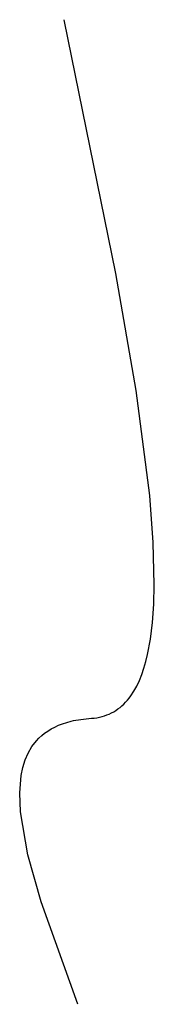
# Model space of a CAD drawing. Header units: centimetres. Extents: x -26.87 to -26.6, y 10.25 to 12.19.
import ezdxf

# ---------------------------------------------------------------- set-up
doc = ezdxf.new("R2010")
doc.units = ezdxf.units.CM
doc.layers.get('0').update_dxf_attribs({"true_color": 0x5890e1})

msp = doc.modelspace()

# ---------------------------------------------------------------- linework, layer by layer
at = {"color": 250, "true_color": 0x161616}
msp.add_polyline3d([(-26.7536, 10.2479, 9.596), (-26.826, 10.4496, 10.0171), (-26.8523, 10.5428, 10.2144), (-26.8667, 10.627, 10.3956), (-26.8682, 10.6647, 10.4785), (-26.8653, 10.6989, 10.5555), (-26.862, 10.7147, 10.5915), (-26.8574, 10.7294, 10.6258), (-26.8515, 10.7431, 10.6582), (-26.8441, 10.7557, 10.6887), (-26.8353, 10.7672, 10.7173), (-26.8303, 10.7725, 10.7307), (-26.8249, 10.7775, 10.7437), (-26.8191, 10.7822, 10.7561), (-26.8129, 10.7865, 10.768), (-26.8063, 10.7906, 10.7793), (-26.7992, 10.7943, 10.79), (-26.7918, 10.7977, 10.8001), (-26.7838, 10.8008, 10.8097), (-26.7755, 10.8035, 10.8186), (-26.7666, 10.8058, 10.827), (-26.7621, 10.8069, 10.8309), (-26.7574, 10.8078, 10.8347), (-26.7525, 10.8087, 10.8383), (-26.7476, 10.8095, 10.8417), (-26.7425, 10.8101, 10.845), (-26.7374, 10.8107, 10.8482), (-26.7321, 10.8112, 10.8511), (-26.7267, 10.8116, 10.8539), (-26.7212, 10.8121, 10.8567), (-26.716, 10.8128, 10.8594), (-26.7108, 10.8138, 10.8622), (-26.7058, 10.815, 10.865), (-26.7009, 10.8164, 10.8678), (-26.6962, 10.8181, 10.8706), (-26.6916, 10.82, 10.8735), (-26.6871, 10.8221, 10.8764), (-26.6828, 10.8245, 10.8793), (-26.6786, 10.8271, 10.8822), (-26.6745, 10.8299, 10.8851), (-26.6705, 10.8329, 10.8881), (-26.6667, 10.8361, 10.8911), (-26.663, 10.8396, 10.8941), (-26.6594, 10.8433, 10.8971), (-26.6559, 10.8472, 10.9001), (-26.6525, 10.8513, 10.9032), (-26.6493, 10.8557, 10.9062), (-26.6432, 10.8649, 10.9124), (-26.6376, 10.875, 10.9187), (-26.6324, 10.886, 10.9251), (-26.6277, 10.8977, 10.9315), (-26.6234, 10.9102, 10.938), (-26.6196, 10.9234, 10.9445), (-26.6161, 10.9374, 10.9512), (-26.6105, 10.9676, 10.9646), (-26.6065, 11.0005, 10.9783), (-26.604, 11.0362, 10.9923), (-26.603, 11.0744, 11.0064), (-26.6049, 11.158, 11.0354), (-26.6119, 11.2504, 11.0652), (-26.6386, 11.4576, 11.1267), (-26.6786, 11.6882, 11.1904), (-26.7806, 12.1883, 11.3212)], dxfattribs=at)

doc.saveas('drawing.dxf')
